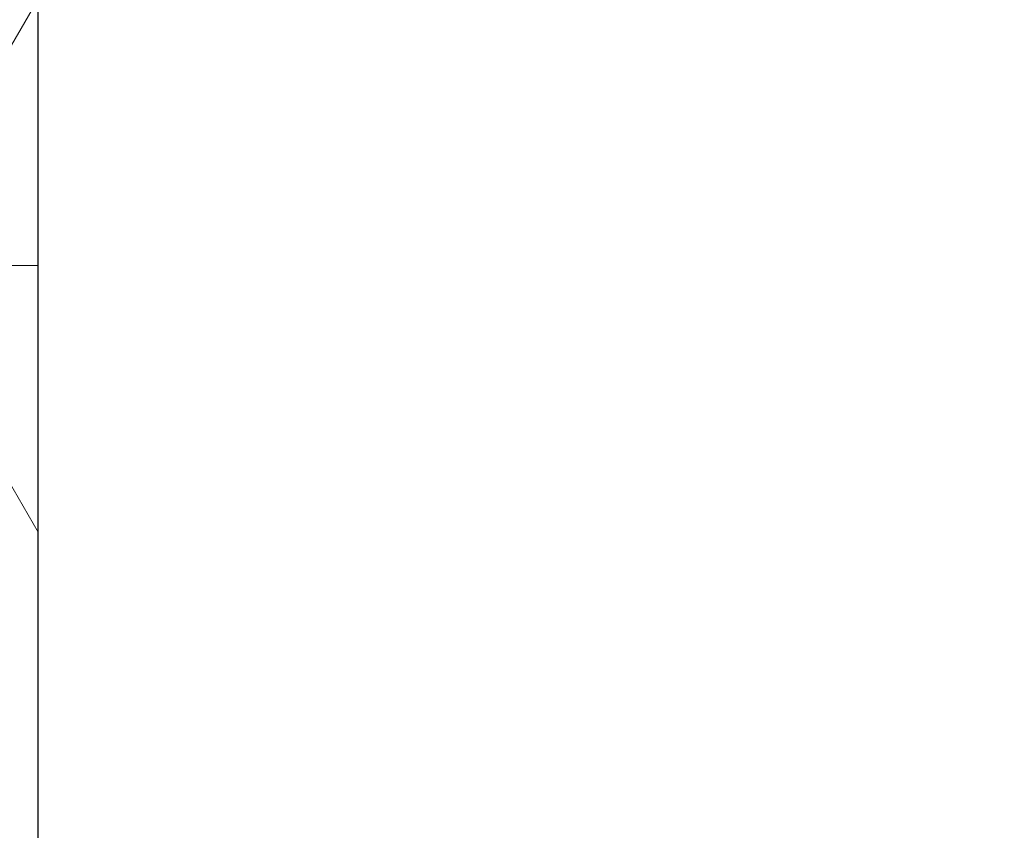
# Model space of a CAD drawing. Header units: millimetres. Extents: x -1777 to 1198744, y 17256 to 76241.
# Tile 64 of 201: x 127935 to 127958, y 52424 to 52443. Entities that reach past the tile are written whole.
import ezdxf

# ---------------------------------------------------------------- set-up
doc = ezdxf.new("R2010")
doc.units = ezdxf.units.MM
doc.layers.add('Beschriftung', color=7, linetype='Continuous', lineweight=9)
doc.styles.add('LBB3.5M1000', font='isocp.shx', dxfattribs={"height": 3.5})

msp = doc.modelspace()

# ---------------------------------------------------------------- hatches: boundary and pattern name
at = {"lineweight": 5}
h = msp.add_hatch(dxfattribs=at)
h.set_pattern_fill('NET3', color=0, scale=10)
h.set_pattern_definition([(0, (42400.086, 91172.177), (0, 31.75), []), (60, (42400.086, 91172.177), (-27.496307, 15.875), []), (120, (42400.086, 91172.177), (-27.496307, -15.875), [])])
h.paths.add_polyline_path([(127895.59851, 51321.72172), (127935.59851, 51321.72172), (127935.59851, 52811.17604), (127895.59851, 52811.17604)])
h = msp.add_hatch()
h.set_pattern_fill('ANSI33', color=256, scale=50)
h.set_pattern_definition([(45, (42400.1, 91172.18), (-224.5064, 224.5064), []), (45, (42624.6, 91172.18), (-224.5064, 224.5064), [158.75, -79.375])])
h.paths.add_polyline_path([(127935.59851, 51321.72172), (128335.59894, 51321.72172), (128335.59852, 52427.17352), (128324.58417, 52427.17604), (128324.58417, 52461.17604), (127935.59851, 52461.17604)])

# ---------------------------------------------------------------- linework, layer by layer
msp.add_line((127935.59851, 51321.72172), (127935.59851, 52811.17604))

# ---------------------------------------------------------------- texts
at = {"layer": 'Beschriftung', "insert": (-641.05085, 52759.07674), "char_height": 500, "width": 7399.7669481, "attachment_point": 1, "style": 'LBB3.5M1000'}
msp.add_mtext('\\pi2004.5;{\\fArial|b0|i0|c0|p34;TOP VIEW\\P\\pi1431.8;\\fArial|b0|i1|c0|p34;DRAUFSICHT\\P\\pi64.583;\\fArial|b0|i0|c0|p34;\\H0.6x;(SECTION THROUGH PUMP HOUSE)\\P\\pi330.31;\\fArial|b0|i1|c0|p34;(SCHNITT DURCH PUMPENHAUS)}', dxfattribs=at)

doc.saveas('drawing.dxf')
